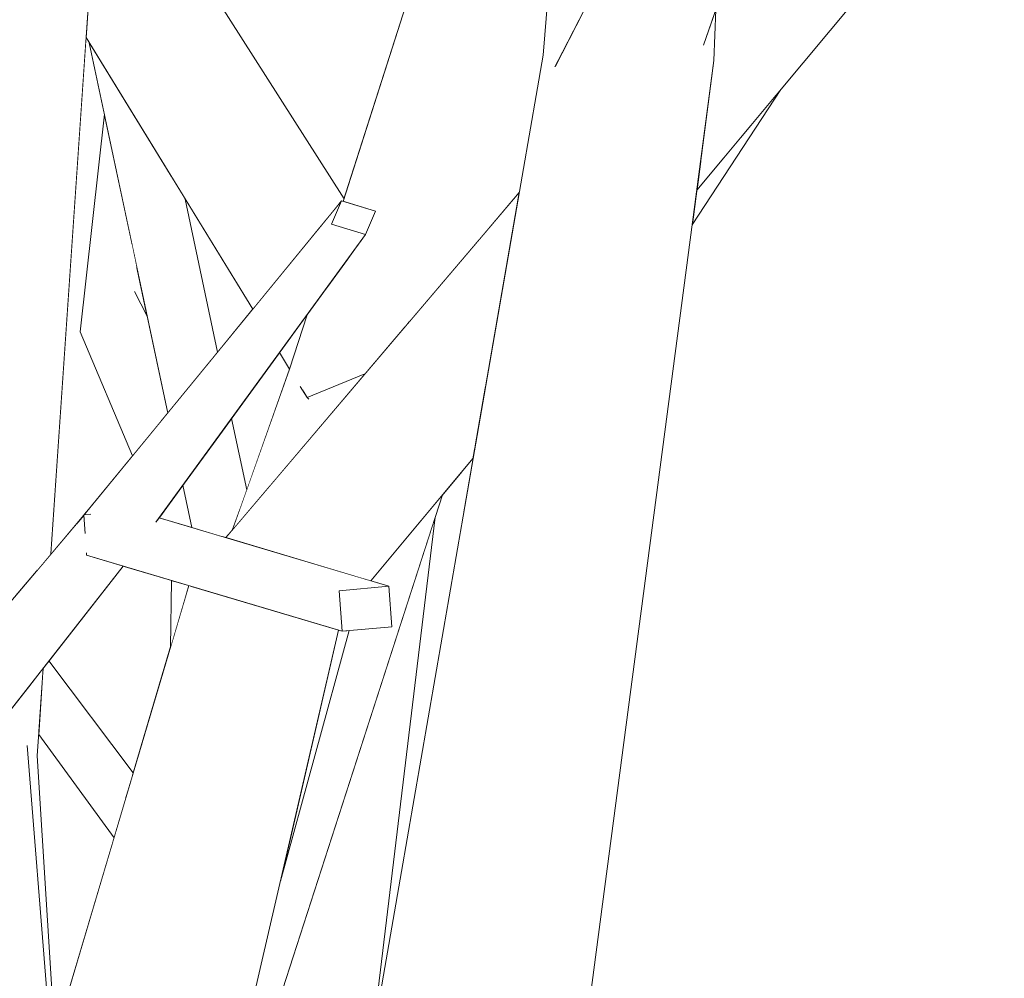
# Model space of a CAD drawing. Extents: x -289599 to -184549, y 66678 to 295474.
# Tile 158 of 256: x -266272 to -266200, y 71842 to 71912. Entities that reach past the tile are written whole.
import ezdxf

# ---------------------------------------------------------------- set-up
doc = ezdxf.new("R2010")
doc.units = 0
doc.header["$MEASUREMENT"] = 0
doc.linetypes.add('Wipeout_Contour', pattern=[1000, 0, -1000])
doc.layers.add('arch drzewa', color=8, linetype='Continuous')
doc.layers.add('Model Ściany', color=8, linetype='Continuous')
doc.layers.add('arch drzewa_Nr_Pióra__4', color=8, linetype='Continuous', lineweight=9)

msp = doc.modelspace()

# ---------------------------------------------------------------- wipeouts: each hides what was drawn before it
at = {"color": 254, "linetype": 'Wipeout_Contour', "lineweight": 0, "ltscale": 24228383.87041712}
msp.add_wipeout([(-266270.081, 72068.223), (-266269.038, 72055.645), (-266266.382, 72024.173), (-266265.955, 72022.754), (-266266.258, 72022.706), (-266262.787, 71981.575), (-266265.809, 71931.147), (-266266.093, 71926.964), (-266248.314, 71899.002), (-266236.397, 71936.364), (-266229.875, 71960.671), (-266230.444, 71965.486), (-266250.76, 71988.74), (-266248.817, 71991.241), (-266245.614, 71990.19), (-266231.448, 71973.975), (-266234.943, 72003.528), (-266238.974, 72031.464), (-266236.334, 72032.009), (-266235.136, 72031.464), (-266229.295, 72003.473), (-266225.628, 71978.538), (-266220.89, 71989.618), (-266215.885, 72001.432), (-266209.045, 72055.823), (-266212.625, 72076.669), (-266212.14, 72077.476), (-266209.233, 72077.659), (-266203.992, 72054.838), (-266205.236, 72041.249), (-266205.154, 72041.197), (-266205.501, 72038.349), (-266206.565, 72026.724), (-266199.599, 72057.89), (-266195.911, 72068.484), (-266199.225, 72078.12), (-266199.461, 72078.811), (-266196.694, 72079.421), (-266194.207, 72073.378), (-266187.792, 72091.805), (-266184.681, 72091.737), (-266182.896, 72090.789), (-266190.984, 72065.542), (-266184.246, 72049.164), (-266184.414, 72046.601), (-266187.518, 72034.162), (-266189.477, 72025.184), (-266168.326, 72049.893), (-266166.301, 72051.008), (-266163.271, 72049.029), (-266182.995, 72024.32), (-266156.806, 72033.854), (-266149.886, 72044.316), (-266149.886, 72268.538), (-266192.203, 72242.566), (-266215.773, 72194.421), (-266223.688, 72191.834), (-266223.539, 72164.823), (-266187.369, 72203.948), (-266184.507, 72201.918), (-266223.5, 72157.603), (-266223.487, 72155.316), (-266225.521, 72155.306), (-266225.9, 72154.875), (-266243.095, 72118.675), (-266223.636, 72129.328), (-266208.867, 72151.862), (-266205.174, 72150.822), (-266205.877, 72148.787), (-266219.542, 72124.202), (-266249.076, 72104.964), (-266249.741, 72105.101), (-266264.748, 72077.891), (-266264.693, 72077.644), (-266264.903, 72077.611)], dxfattribs=at).dxf.layer = 'Model Ściany'
at = {"color": 254, "linetype": 'Wipeout_Contour', "lineweight": 0, "ltscale": 1615211.110830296}
msp.add_wipeout([(-266270.763, 71858.236), (-266269.501, 71838.095), (-266268.521, 71840.854), (-266265.146, 71852.238), (-266270.658, 71859.784)], dxfattribs=at).dxf.layer = 'Model Ściany'

# ---------------------------------------------------------------- next in the draw order: wipeouts: each hides what was drawn before it
at = {"color": 254, "linetype": 'Wipeout_Contour', "lineweight": 0, "ltscale": 3230496.711964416}
msp.add_wipeout([(-266267.192, 71910.798), (-266269.76, 71873.007), (-266267.36, 71875.839), (-266267.363, 71875.885), (-266267.317, 71875.889), (-266267.132, 71876.108), (-266263.79, 71880.185), (-266267.618, 71889.258), (-266265.852, 71905.198), (-266266.958, 71910.418)], dxfattribs=at).dxf.layer = 'Model Ściany'
at = {"color": 254, "linetype": 'Wipeout_Contour', "lineweight": 0, "ltscale": 1615209.254802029}
msp.add_wipeout([(-266269.906, 71865.187), (-266263.74, 71856.982), (-266261.009, 71866.194), (-266260.948, 71871.073), (-266264.466, 71872.122)], dxfattribs=at).dxf.layer = 'Model Ściany'

# ---------------------------------------------------------------- next in the draw order: wipeouts: each hides what was drawn before it
at = {"color": 254, "linetype": 'Wipeout_Contour', "lineweight": 0, "ltscale": 1292217.888172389}
msp.add_wipeout([(-266267.611, 71930.161), (-266270.135, 71872.564), (-266269.76, 71873.007), (-266265.809, 71931.147)], dxfattribs=at).dxf.layer = 'arch drzewa'
at = {"color": 254, "linetype": 'Wipeout_Contour', "lineweight": 0, "ltscale": 1292173.767367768}
msp.add_wipeout([(-266271.491, 71858.998), (-266269.762, 71837.362), (-266269.501, 71838.095), (-266270.763, 71858.236)], dxfattribs=at).dxf.layer = 'arch drzewa'
at = {"color": 254, "linetype": 'Wipeout_Contour', "lineweight": 0, "ltscale": 6782588.888371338}
msp.add_wipeout([(-266258.25, 71759.362), (-266261.378, 71741.945), (-266254.762, 71712.329), (-266252.761, 71713.077), (-266251.158, 71712.508), (-266212.188, 71769.867), (-266213.897, 71777.653), (-266214.233, 71780.207), (-266210.442, 71780.618), (-266207.978, 71775.503), (-266178.418, 71806.626), (-266151.461, 71844.795), (-266149.886, 71854.145), (-266149.886, 71964.948), (-266163.796, 71956.537), (-266202.203, 71923.951), (-266216.345, 71907.009), (-266222.836, 71897.106), (-266231.513, 71831.305), (-266234.194, 71829.662), (-266252.845, 71783.233)], dxfattribs=at).dxf.layer = 'Model Ściany'

# ---------------------------------------------------------------- next in the draw order: wipeouts: each hides what was drawn before it
at = {"color": 254, "linetype": 'Wipeout_Contour', "lineweight": 0, "ltscale": 969159.167309}
msp.add_wipeout([(-266270.794, 71871.787), (-266270.135, 71872.564), (-266267.611, 71930.161)], dxfattribs=at).dxf.layer = 'arch drzewa'
at = {"color": 254, "linetype": 'Wipeout_Contour', "lineweight": 0, "ltscale": 1938104.773629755}
msp.add_wipeout([(-266233.751, 71909.518), (-266237.248, 71827.79), (-266226.943, 71906.447), (-266226.951, 71906.456), (-266232.871, 71908.687), (-266232.66, 71909.1)], dxfattribs=at).dxf.layer = 'arch drzewa'
at = {"color": 254, "linetype": 'Wipeout_Contour', "lineweight": 0, "ltscale": 1615041.939313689}
msp.add_wipeout([(-266222.836, 71897.106), (-266216.345, 71907.009), (-266222.387, 71899.771), (-266222.515, 71899.538), (-266222.614, 71898.786)], dxfattribs=at).dxf.layer = 'arch drzewa'
at = {"color": 254, "linetype": 'Wipeout_Contour', "lineweight": 0, "ltscale": 969061.979795}
msp.add_wipeout([(-266238.87, 71880.024), (-266239.707, 71879.02), (-266239.572, 71875.978)], dxfattribs=at).dxf.layer = 'arch drzewa'
at = {"color": 254, "linetype": 'Wipeout_Contour', "lineweight": 0, "ltscale": 969122.12589}
msp.add_wipeout([(-266260.099, 71878.049), (-266261.838, 71875.66), (-266259.442, 71874.946)], dxfattribs=at).dxf.layer = 'arch drzewa'
at = {"color": 254, "linetype": 'Wipeout_Contour', "lineweight": 0, "ltscale": 969116.216761}
msp.add_wipeout([(-266260.079, 71870.814), (-266259.849, 71870.11), (-266259.676, 71870.694)], dxfattribs=at).dxf.layer = 'arch drzewa'
at = {"color": 254, "linetype": 'Wipeout_Contour', "lineweight": 0, "ltscale": 1615234.142906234}
msp.add_wipeout([(-266280.957, 71851.1), (-266275.338, 71821.669), (-266269.762, 71837.362), (-266271.491, 71858.998), (-266274.754, 71859.007)], dxfattribs=at).dxf.layer = 'arch drzewa'
at = {"color": 254, "linetype": 'Wipeout_Contour', "lineweight": 0, "ltscale": 969125.339562}
msp.add_wipeout([(-266254.99, 71890.922), (-266259.942, 71898.988), (-266257.567, 71887.779)], dxfattribs=at).dxf.layer = 'Model Ściany'
at = {"color": 254, "linetype": 'Wipeout_Contour', "lineweight": 0, "ltscale": 1615102.692316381}
msp.add_wipeout([(-266254.512, 71835.896), (-266257.183, 71809.876), (-266247.203, 71832.006), (-266246.291, 71837.258), (-266241.638, 71875.701)], dxfattribs=at).dxf.layer = 'Model Ściany'

# ---------------------------------------------------------------- next in the draw order: wipeouts: each hides what was drawn before it
at = {"color": 254, "linetype": 'Wipeout_Contour', "lineweight": 0, "ltscale": 1292231.042623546}
msp.add_wipeout([(-266267.611, 71930.161), (-266276.861, 71930.266), (-266272.319, 71869.986), (-266270.794, 71871.787)], dxfattribs=at).dxf.layer = 'arch drzewa'
at = {"color": 254, "linetype": 'Wipeout_Contour', "lineweight": 0, "ltscale": 969028.349415}
msp.add_wipeout([(-266222.515, 71899.538), (-266222.387, 71899.771), (-266222.503, 71899.632)], dxfattribs=at).dxf.layer = 'arch drzewa'
at = {"color": 254, "linetype": 'Wipeout_Contour', "lineweight": 0, "ltscale": 1292147.159821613}
msp.add_wipeout([(-266257.309, 71874.31), (-266256.958, 71874.206), (-266256.511, 71874.732), (-266256.833, 71874.633)], dxfattribs=at).dxf.layer = 'arch drzewa'
at = {"color": 254, "linetype": 'Wipeout_Contour', "lineweight": 0, "ltscale": 1292156.16438724}
msp.add_wipeout([(-266260.948, 71871.073), (-266261.009, 71866.194), (-266259.849, 71870.11), (-266260.079, 71870.814)], dxfattribs=at).dxf.layer = 'arch drzewa'
at = {"color": 254, "linetype": 'Wipeout_Contour', "lineweight": 0, "ltscale": 1292102.344977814}
msp.add_wipeout([(-266248.663, 71870.313), (-266248.456, 71867.351), (-266244.819, 71867.688), (-266245.026, 71870.65)], dxfattribs=at).dxf.layer = 'arch drzewa'
at = {"color": 254, "linetype": 'Wipeout_Contour', "lineweight": 0, "ltscale": 969141.333997}
msp.add_wipeout([(-266270.763, 71858.236), (-266270.327, 71864.65), (-266270.491, 71864.441)], dxfattribs=at).dxf.layer = 'arch drzewa'
at = {"color": 254, "linetype": 'Wipeout_Contour', "lineweight": 0, "ltscale": 1292146.406940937}
msp.add_wipeout([(-266256.541, 71882.936), (-266255.43, 71877.696), (-266252.293, 71886.527), (-266253.04, 71887.744)], dxfattribs=at).dxf.layer = 'Model Ściany'

# ---------------------------------------------------------------- next in the draw order: wipeouts: each hides what was drawn before it
at = {"color": 254, "linetype": 'Wipeout_Contour', "lineweight": 0, "ltscale": 1938071.498071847}
msp.add_wipeout([(-266226.915, 71906.414), (-266231.513, 71831.305), (-266221.249, 71909.138), (-266224.212, 71907.956), (-266226.293, 71905.66), (-266226.403, 71905.822)], dxfattribs=at).dxf.layer = 'arch drzewa'
at = {"color": 254, "linetype": 'Wipeout_Contour', "lineweight": 0, "ltscale": 1615232.218531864}
msp.add_wipeout([(-266267.618, 71889.258), (-266261.715, 71882.718), (-266261.217, 71883.325), (-266262.721, 71890.422), (-266263.638, 71892.215)], dxfattribs=at).dxf.layer = 'arch drzewa'
at = {"color": 254, "linetype": 'Wipeout_Contour', "lineweight": 0, "ltscale": 1292149.843313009}
msp.add_wipeout([(-266256.541, 71882.936), (-266257.072, 71882.206), (-266255.86, 71876.487), (-266255.43, 71877.696)], dxfattribs=at).dxf.layer = 'arch drzewa'
at = {"color": 254, "linetype": 'Wipeout_Contour', "lineweight": 0, "ltscale": 1292147.016873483}
msp.add_wipeout([(-266256.833, 71874.633), (-266256.511, 71874.732), (-266256.464, 71874.788), (-266256.458, 71874.804)], dxfattribs=at).dxf.layer = 'arch drzewa'
at = {"color": 254, "linetype": 'Wipeout_Contour', "lineweight": 0, "ltscale": 1292188.788697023}
msp.add_wipeout([(-266271.491, 71858.998), (-266270.763, 71858.236), (-266270.491, 71864.441), (-266271.247, 71863.478)], dxfattribs=at).dxf.layer = 'arch drzewa'

# ---------------------------------------------------------------- next in the draw order: wipeouts: each hides what was drawn before it
at = {"color": 254, "linetype": 'Wipeout_Contour', "lineweight": 0, "ltscale": 969033.910945}
msp.add_wipeout([(-266221.114, 71912.835), (-266221.383, 71912.06), (-266221.249, 71909.138)], dxfattribs=at).dxf.layer = 'arch drzewa'
at = {"color": 254, "linetype": 'Wipeout_Contour', "lineweight": 0, "ltscale": 1292174.812197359}
msp.add_wipeout([(-266259.942, 71898.988), (-266260.99, 71900.695), (-266258.112, 71887.114), (-266257.567, 71887.779)], dxfattribs=at).dxf.layer = 'arch drzewa'
at = {"color": 254, "linetype": 'Wipeout_Contour', "lineweight": 0, "ltscale": 969141.676941}
msp.add_wipeout([(-266263.513, 71894.158), (-266263.638, 71892.215), (-266262.721, 71890.422)], dxfattribs=at).dxf.layer = 'arch drzewa'
at = {"color": 254, "linetype": 'Wipeout_Contour', "lineweight": 0, "ltscale": 969139.222149}
msp.add_wipeout([(-266267.618, 71889.258), (-266263.79, 71880.185), (-266261.715, 71882.718)], dxfattribs=at).dxf.layer = 'arch drzewa'
at = {"color": 254, "linetype": 'Wipeout_Contour', "lineweight": 0, "ltscale": 2261265.797197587}
msp.add_wipeout([(-266257.072, 71882.206), (-266260.099, 71878.049), (-266259.442, 71874.946), (-266257.309, 71874.31), (-266256.833, 71874.633), (-266256.458, 71874.804), (-266255.86, 71876.487)], dxfattribs=at).dxf.layer = 'arch drzewa'
at = {"color": 254, "linetype": 'Wipeout_Contour', "lineweight": 0, "ltscale": 1292172.617339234}
msp.add_wipeout([(-266269.906, 71865.187), (-266270.135, 71864.896), (-266263.812, 71856.738), (-266263.74, 71856.982)], dxfattribs=at).dxf.layer = 'arch drzewa'
at = {"color": 254, "linetype": 'Wipeout_Contour', "lineweight": 0, "ltscale": 969143.563473}
msp.add_wipeout([(-266271.247, 71863.478), (-266271.778, 71862.801), (-266271.491, 71858.998)], dxfattribs=at).dxf.layer = 'arch drzewa'

# ---------------------------------------------------------------- next in the draw order: wipeouts: each hides what was drawn before it
at = {"color": 254, "linetype": 'Wipeout_Contour', "lineweight": 0, "ltscale": 1615060.069375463}
msp.add_wipeout([(-266222.069, 71910.226), (-266224.212, 71907.956), (-266221.249, 71909.138), (-266221.383, 71912.06), (-266222.006, 71910.269)], dxfattribs=at).dxf.layer = 'arch drzewa'
at = {"color": 254, "linetype": 'Wipeout_Contour', "lineweight": 0, "ltscale": 969144.609261}
msp.add_wipeout([(-266263.513, 71894.158), (-266263.862, 71895.807), (-266263.638, 71892.215)], dxfattribs=at).dxf.layer = 'arch drzewa'
at = {"color": 254, "linetype": 'Wipeout_Contour', "lineweight": 0, "ltscale": 1615219.858899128}
msp.add_wipeout([(-266270.327, 71864.65), (-266270.357, 71864.218), (-266264.086, 71855.814), (-266263.812, 71856.738), (-266270.135, 71864.896)], dxfattribs=at).dxf.layer = 'arch drzewa'
at = {"color": 254, "linetype": 'Wipeout_Contour', "lineweight": 0, "ltscale": 969146.017993}
msp.add_wipeout([(-266271.778, 71862.801), (-266274.754, 71859.007), (-266271.491, 71858.998)], dxfattribs=at).dxf.layer = 'arch drzewa'

# ---------------------------------------------------------------- next in the draw order: wipeouts: each hides what was drawn before it
at = {"color": 254, "linetype": 'Wipeout_Contour', "lineweight": 0, "ltscale": 1292060.768290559}
msp.add_wipeout([(-266225.446, 71923.224), (-266226.403, 71905.822), (-266226.293, 71905.66), (-266221.393, 71920.242)], dxfattribs=at).dxf.layer = 'arch drzewa'
at = {"color": 254, "linetype": 'Wipeout_Contour', "lineweight": 0, "ltscale": 1292200.520676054}
msp.add_wipeout([(-266267.618, 71889.258), (-266263.638, 71892.215), (-266263.862, 71895.807), (-266265.852, 71905.198)], dxfattribs=at).dxf.layer = 'arch drzewa'
at = {"color": 254, "linetype": 'Wipeout_Contour', "lineweight": 0, "ltscale": 1292172.639105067}
msp.add_wipeout([(-266270.357, 71864.218), (-266270.463, 71862.651), (-266264.296, 71855.107), (-266264.086, 71855.814)], dxfattribs=at).dxf.layer = 'arch drzewa'

# ---------------------------------------------------------------- next in the draw order: wipeouts: each hides what was drawn before it
at = {"color": 254, "linetype": 'Wipeout_Contour', "lineweight": 0, "ltscale": 1292046.857397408}
msp.add_wipeout([(-266221.393, 71920.242), (-266222.069, 71910.226), (-266222.006, 71910.269), (-266217.494, 71923.238)], dxfattribs=at).dxf.layer = 'arch drzewa'
at = {"color": 254, "linetype": 'Wipeout_Contour', "lineweight": 0, "ltscale": 1292187.002494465}
msp.add_wipeout([(-266266.958, 71910.418), (-266261.217, 71883.325), (-266258.112, 71887.114), (-266260.99, 71900.695)], dxfattribs=at).dxf.layer = 'arch drzewa'
at = {"color": 254, "linetype": 'Wipeout_Contour', "lineweight": 0, "ltscale": 1292171.930442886}
msp.add_wipeout([(-266270.463, 71862.651), (-266270.658, 71859.784), (-266265.146, 71852.238), (-266264.296, 71855.107)], dxfattribs=at).dxf.layer = 'arch drzewa'

# ---------------------------------------------------------------- next in the draw order: wipeouts: each hides what was drawn before it
at = {"color": 254, "linetype": 'Wipeout_Contour', "lineweight": 0, "ltscale": 1292151.371177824}
msp.add_wipeout([(-266262.352, 71875.355), (-266262.059, 71875.357), (-266246.747, 71896.387), (-266249.236, 71897.14)], dxfattribs=at).dxf.layer = 'arch drzewa'
at = {"color": 254, "linetype": 'Wipeout_Contour', "lineweight": 0, "ltscale": 1938299.447448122}
msp.add_wipeout([(-266267.323, 71873.812), (-266301.963, 71824.322), (-266264.466, 71872.122), (-266267.156, 71872.923), (-266267.16, 71872.988), (-266266.825, 71873.705)], dxfattribs=at).dxf.layer = 'arch drzewa'

# ---------------------------------------------------------------- next in the draw order: wipeouts: each hides what was drawn before it
at = {"color": 254, "linetype": 'Wipeout_Contour', "lineweight": 0, "ltscale": 969187.819293}
msp.add_wipeout([(-266307.402, 71824.371), (-266301.963, 71824.322), (-266267.323, 71873.812)], dxfattribs=at).dxf.layer = 'arch drzewa'

# ---------------------------------------------------------------- next in the draw order: wipeouts: each hides what was drawn before it
at = {"color": 254, "linetype": 'Wipeout_Contour', "lineweight": 0, "ltscale": 1615262.925485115}
msp.add_wipeout([(-266267.358, 71875.817), (-266307.402, 71824.371), (-266267.323, 71873.812), (-266267.254, 71874.646), (-266267.275, 71874.633)], dxfattribs=at).dxf.layer = 'arch drzewa'

# ---------------------------------------------------------------- next in the draw order: wipeouts: each hides what was drawn before it
at = {"color": 254, "linetype": 'Wipeout_Contour', "lineweight": 0, "ltscale": 969141.653203}
msp.add_wipeout([(-266267.301, 71875.89), (-266267.149, 71875.905), (-266267.132, 71876.108)], dxfattribs=at).dxf.layer = 'arch drzewa'

# ---------------------------------------------------------------- next in the draw order: wipeouts: each hides what was drawn before it
at = {"color": 254, "linetype": 'Wipeout_Contour', "lineweight": 0, "ltscale": 1292242.488390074}
msp.add_wipeout([(-266307.509, 71828.458), (-266307.402, 71824.371), (-266267.358, 71875.817), (-266267.36, 71875.839)], dxfattribs=at).dxf.layer = 'arch drzewa'

# ---------------------------------------------------------------- next in the draw order: wipeouts: each hides what was drawn before it
at = {"color": 254, "linetype": 'Wipeout_Contour', "lineweight": 0, "ltscale": 969141.011301}
msp.add_wipeout([(-266267.318, 71875.889), (-266267.301, 71875.89), (-266267.132, 71876.108)], dxfattribs=at).dxf.layer = 'arch drzewa'

# ---------------------------------------------------------------- next in the draw order: wipeouts: each hides what was drawn before it
at = {"color": 254, "linetype": 'Wipeout_Contour', "lineweight": 0, "ltscale": 1615214.066882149}
msp.add_wipeout([(-266267.323, 71873.812), (-266266.825, 71873.705), (-266265.509, 71875.332), (-266262.352, 71875.355), (-266249.236, 71897.14)], dxfattribs=at).dxf.layer = 'arch drzewa'

# ---------------------------------------------------------------- next in the draw order: wipeouts: each hides what was drawn before it
at = {"color": 254, "linetype": 'Wipeout_Contour', "lineweight": 0, "ltscale": 969116.812905}
msp.add_wipeout([(-266267.323, 71873.812), (-266249.236, 71897.14), (-266248.498, 71898.844)], dxfattribs=at).dxf.layer = 'arch drzewa'

# ---------------------------------------------------------------- next in the draw order: wipeouts: each hides what was drawn before it
at = {"color": 254, "linetype": 'Wipeout_Contour', "lineweight": 0, "ltscale": 2261312.656735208}
msp.add_wipeout([(-266267.323, 71873.812), (-266248.498, 71898.844), (-266267.132, 71876.108), (-266267.149, 71875.905), (-266266.871, 71875.93), (-266266.484, 71875.623), (-266267.254, 71874.646)], dxfattribs=at).dxf.layer = 'arch drzewa'

# ---------------------------------------------------------------- next in the draw order: linework, layer by layer
at = {"layer": 'arch drzewa_Nr_Pióra__4', "linetype": 'Continuous'}
msp.add_line((-266263.79, 71880.185), (-266267.618, 71889.258), dxfattribs=at)

# ---------------------------------------------------------------- next in the draw order: wipeouts: each hides what was drawn before it
at = {"color": 254, "linetype": 'Wipeout_Contour', "lineweight": 0, "ltscale": 1292133.884887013}
msp.add_wipeout([(-266246.008, 71898.091), (-266248.498, 71898.844), (-266249.236, 71897.14), (-266246.747, 71896.387)], dxfattribs=at).dxf.layer = 'arch drzewa'
at = {"color": 254, "linetype": 'Wipeout_Contour', "lineweight": 0, "ltscale": 969140.564842}
msp.add_wipeout([(-266266.871, 71875.93), (-266267.363, 71875.885), (-266266.484, 71875.623)], dxfattribs=at).dxf.layer = 'arch drzewa'
at = {"color": 254, "linetype": 'Wipeout_Contour', "lineweight": 0, "ltscale": 1615181.078772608}
msp.add_wipeout([(-266262.059, 71875.357), (-266265.509, 71875.332), (-266248.663, 71870.313), (-266245.026, 71870.65), (-266261.838, 71875.66)], dxfattribs=at).dxf.layer = 'arch drzewa'

# ---------------------------------------------------------------- next in the draw order: wipeouts: each hides what was drawn before it
at = {"color": 254, "linetype": 'Wipeout_Contour', "lineweight": 0, "ltscale": 1615104.631000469}
msp.add_wipeout([(-266241.638, 71875.701), (-266246.291, 71837.259), (-266239.572, 71875.978), (-266239.707, 71879.02), (-266241.106, 71877.345)], dxfattribs=at).dxf.layer = 'arch drzewa'
at = {"color": 254, "linetype": 'Wipeout_Contour', "lineweight": 0, "ltscale": 1292186.549916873}
msp.add_wipeout([(-266267.363, 71875.885), (-266267.275, 71874.633), (-266267.254, 71874.646), (-266266.484, 71875.623)], dxfattribs=at).dxf.layer = 'arch drzewa'

# ---------------------------------------------------------------- next in the draw order: linework, layer by layer
at = {"layer": 'arch drzewa_Nr_Pióra__4', "linetype": 'Continuous'}
for p, q in [((-266267.318, 71875.889), (-266267.132, 71876.108)), ((-266267.363, 71875.885), (-266266.845, 71875.933))]:
    msp.add_line(p, q, dxfattribs=at)

# ---------------------------------------------------------------- next in the draw order: wipeouts: each hides what was drawn before it
at = {"color": 254, "linetype": 'Wipeout_Contour', "lineweight": 0, "ltscale": 2261077.22924439}
msp.add_wipeout([(-266233.751, 71909.518), (-266247.432, 71830.683), (-266240.238, 71828.639), (-266237.741, 71829.575), (-266237.91, 71829.002), (-266238.136, 71828.042), (-266237.248, 71827.79)], dxfattribs=at).dxf.layer = 'arch drzewa'
at = {"color": 254, "linetype": 'Wipeout_Contour', "lineweight": 0, "ltscale": 1938238.122776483}
msp.add_wipeout([(-266267.16, 71872.988), (-266267.156, 71872.923), (-266248.456, 71867.351), (-266248.663, 71870.313), (-266265.509, 71875.332), (-266266.825, 71873.705)], dxfattribs=at).dxf.layer = 'arch drzewa'

# ---------------------------------------------------------------- next in the draw order: linework, layer by layer
at = {"layer": 'arch drzewa_Nr_Pióra__4', "linetype": 'Continuous'}
for p, q in [((-266267.266, 71874.5), (-266267.363, 71875.885)), ((-266267.156, 71872.923), (-266267.167, 71873.09))]:
    msp.add_line(p, q, dxfattribs=at)

# ---------------------------------------------------------------- next in the draw order: wipeouts: each hides what was drawn before it
at = {"color": 254, "linetype": 'Wipeout_Contour', "lineweight": 0, "ltscale": 1938141.383063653}
msp.add_wipeout([(-266233.751, 71909.518), (-266232.66, 71909.1), (-266231.387, 71911.593), (-266227.214, 71919.762), (-266227.814, 71943.244), (-266229.636, 71958.652)], dxfattribs=at).dxf.layer = 'arch drzewa'
at = {"color": 254, "linetype": 'Wipeout_Contour', "lineweight": 0, "ltscale": 1292039.533620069}
msp.add_wipeout([(-266237.248, 71827.79), (-266231.513, 71831.305), (-266226.915, 71906.414), (-266226.943, 71906.453)], dxfattribs=at).dxf.layer = 'arch drzewa'
at = {"color": 254, "linetype": 'Wipeout_Contour', "lineweight": 0, "ltscale": 1292092.84238367}
msp.add_wipeout([(-266238.736, 71880.792), (-266246.401, 71871.06), (-266246.362, 71871.048), (-266238.87, 71880.024)], dxfattribs=at).dxf.layer = 'arch drzewa'
at = {"color": 254, "linetype": 'Wipeout_Contour', "lineweight": 0, "ltscale": 1292108.021469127}
msp.add_wipeout([(-266248.729, 71867.432), (-266252.972, 71849.051), (-266247.945, 71867.398), (-266248.456, 71867.351)], dxfattribs=at).dxf.layer = 'arch drzewa'

# ---------------------------------------------------------------- next in the draw order: wipeouts: each hides what was drawn before it
at = {"color": 254, "linetype": 'Wipeout_Contour', "lineweight": 0, "ltscale": 1938102.653921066}
msp.add_wipeout([(-266225.446, 71923.224), (-266232.871, 71908.687), (-266226.951, 71906.456), (-266226.943, 71906.447), (-266226.915, 71906.414), (-266226.403, 71905.822)], dxfattribs=at).dxf.layer = 'arch drzewa'
at = {"color": 254, "linetype": 'Wipeout_Contour', "lineweight": 0, "ltscale": 1292093.019884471}
msp.add_wipeout([(-266238.726, 71880.853), (-266246.439, 71871.071), (-266246.401, 71871.06), (-266238.736, 71880.792)], dxfattribs=at).dxf.layer = 'arch drzewa'
at = {"color": 254, "linetype": 'Wipeout_Contour', "lineweight": 0, "ltscale": 969091.157057}
msp.add_wipeout([(-266263.868, 71801.858), (-266248.729, 71867.432), (-266259.565, 71870.661)], dxfattribs=at).dxf.layer = 'arch drzewa'

# ---------------------------------------------------------------- next in the draw order: wipeouts: each hides what was drawn before it
at = {"color": 254, "linetype": 'Wipeout_Contour', "lineweight": 0, "ltscale": 1292053.650380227}
msp.add_wipeout([(-266221.393, 71920.242), (-266226.293, 71905.66), (-266224.212, 71907.956), (-266222.069, 71910.226)], dxfattribs=at).dxf.layer = 'arch drzewa'
at = {"color": 254, "linetype": 'Wipeout_Contour', "lineweight": 0, "ltscale": 1292093.65697511}
msp.add_wipeout([(-266237.954, 71885.302), (-266246.795, 71871.177), (-266246.439, 71871.071), (-266238.726, 71880.853)], dxfattribs=at).dxf.layer = 'arch drzewa'
at = {"color": 254, "linetype": 'Wipeout_Contour', "lineweight": 0, "ltscale": 1292144.740693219}
msp.add_wipeout([(-266259.676, 71870.694), (-266279.322, 71804.419), (-266263.868, 71801.858), (-266259.565, 71870.661)], dxfattribs=at).dxf.layer = 'arch drzewa'

# ---------------------------------------------------------------- next in the draw order: linework, layer by layer
at = {"layer": 'arch drzewa_Nr_Pióra__4', "linetype": 'Continuous'}
for p, q in [((-266307.509, 71828.458), (-266267.36, 71875.839)), ((-266301.963, 71824.322), (-266264.466, 71872.122)), ((-266261.009, 71866.194), (-266260.948, 71871.073)), ((-266263.74, 71856.982), (-266269.906, 71865.187)), ((-266270.763, 71858.236), (-266270.327, 71864.65)), ((-266265.146, 71852.238), (-266270.658, 71859.784)), ((-266269.762, 71837.362), (-266271.491, 71858.998)), ((-266269.501, 71838.095), (-266270.763, 71858.236))]:
    msp.add_line(p, q, dxfattribs=at)

# ---------------------------------------------------------------- next in the draw order: wipeouts: each hides what was drawn before it
at = {"color": 254, "linetype": 'Wipeout_Contour', "lineweight": 0, "ltscale": 1292013.418120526}
msp.add_wipeout([(-266222.222, 71901.758), (-266222.503, 71899.632), (-266202.203, 71923.951), (-266204.292, 71924.524)], dxfattribs=at).dxf.layer = 'arch drzewa'
at = {"color": 254, "linetype": 'Wipeout_Contour', "lineweight": 0, "ltscale": 1615128.902316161}
msp.add_wipeout([(-266235.495, 71899.473), (-266256.958, 71874.206), (-266246.795, 71871.177), (-266237.954, 71885.302), (-266236.078, 71896.11)], dxfattribs=at).dxf.layer = 'arch drzewa'

# ---------------------------------------------------------------- next in the draw order: wipeouts: each hides what was drawn before it
at = {"color": 254, "linetype": 'Wipeout_Contour', "lineweight": 0, "ltscale": 1615128.540251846}
msp.add_wipeout([(-266238.405, 71896.046), (-266235.495, 71899.473), (-266233.751, 71909.518), (-266231.552, 71935.776), (-266236.397, 71936.364)], dxfattribs=at).dxf.layer = 'arch drzewa'
at = {"color": 254, "linetype": 'Wipeout_Contour', "lineweight": 0, "ltscale": 969017.217642}
msp.add_wipeout([(-266222.222, 71901.758), (-266204.292, 71924.524), (-266222.218, 71901.788)], dxfattribs=at).dxf.layer = 'arch drzewa'
at = {"color": 254, "linetype": 'Wipeout_Contour', "lineweight": 0, "ltscale": 2584264.940897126}
msp.add_wipeout([(-266252.292, 71886.53), (-266253.846, 71877.869), (-266247.349, 71885.518), (-266247.74, 71885.598), (-266250.928, 71884.371), (-266251.019, 71884.452), (-266251.368, 71885.021), (-266249.673, 71885.994)], dxfattribs=at).dxf.layer = 'arch drzewa'
at = {"color": 254, "linetype": 'Wipeout_Contour', "lineweight": 0, "ltscale": 2261175.935057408}
msp.add_wipeout([(-266252.972, 71849.051), (-266259.745, 71819.716), (-266241.106, 71877.345), (-266246.362, 71871.048), (-266245.026, 71870.65), (-266244.819, 71867.688), (-266247.945, 71867.398)], dxfattribs=at).dxf.layer = 'arch drzewa'

# ---------------------------------------------------------------- next in the draw order: linework, layer by layer
at = {"layer": 'arch drzewa_Nr_Pióra__4', "linetype": 'Continuous'}
for p, q in [((-266233.751, 71909.518), (-266229.636, 71958.652)), ((-266232.888, 71908.655), (-266225.446, 71923.224)), ((-266246.362, 71871.048), (-266238.87, 71880.024)), ((-266259.442, 71874.946), (-266260.099, 71878.049)), ((-266246.291, 71837.259), (-266241.638, 71875.701)), ((-266267.156, 71872.923), (-266248.456, 71867.351)), ((-266279.322, 71804.419), (-266259.676, 71870.694)), ((-266248.663, 71870.313), (-266245.026, 71870.65)), ((-266248.456, 71867.351), (-266248.663, 71870.313)), ((-266245.026, 71870.65), (-266244.819, 71867.688)), ((-266263.868, 71801.858), (-266248.729, 71867.432)), ((-266252.972, 71849.051), (-266247.945, 71867.398)), ((-266244.819, 71867.688), (-266248.456, 71867.351))]:
    msp.add_line(p, q, dxfattribs=at)

# ---------------------------------------------------------------- next in the draw order: wipeouts: each hides what was drawn before it
at = {"color": 254, "linetype": 'Wipeout_Contour', "lineweight": 0, "ltscale": 2261214.20210748}
msp.add_wipeout([(-266236.397, 71936.364), (-266248.376, 71898.807), (-266246.008, 71898.091), (-266246.747, 71896.387), (-266247.34, 71895.572), (-266243.548, 71889.992), (-266238.405, 71896.046)], dxfattribs=at).dxf.layer = 'arch drzewa'
at = {"color": 254, "linetype": 'Wipeout_Contour', "lineweight": 0, "ltscale": 2907046.904035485}
msp.add_wipeout([(-266221.249, 71909.138), (-266222.218, 71901.788), (-266204.292, 71924.524), (-266206.187, 71925.531), (-266206.275, 71925.325), (-266211.256, 71924.705), (-266211.402, 71925.132), (-266211.525, 71927.524), (-266221.138, 71912.166)], dxfattribs=at).dxf.layer = 'arch drzewa'
at = {"color": 254, "linetype": 'Wipeout_Contour', "lineweight": 0, "ltscale": 969106.424095}
msp.add_wipeout([(-266256.464, 71874.788), (-266253.846, 71877.869), (-266252.292, 71886.53)], dxfattribs=at).dxf.layer = 'arch drzewa'
at = {"color": 254, "linetype": 'Wipeout_Contour', "lineweight": 0, "ltscale": 969091.015659}
msp.add_wipeout([(-266247.74, 71885.598), (-266247.349, 71885.518), (-266247.118, 71885.79)], dxfattribs=at).dxf.layer = 'arch drzewa'

# ---------------------------------------------------------------- next in the draw order: linework, layer by layer
at = {"layer": 'arch drzewa_Nr_Pióra__4', "linetype": 'Continuous'}
for p, q in [((-266222.503, 71899.632), (-266202.203, 71923.951)), ((-266222.014, 71910.246), (-266217.494, 71923.238)), ((-266221.249, 71909.138), (-266221.114, 71912.835)), ((-266231.513, 71831.305), (-266221.249, 71909.138)), ((-266222.836, 71897.106), (-266216.345, 71907.009)), ((-266246.008, 71898.091), (-266246.747, 71896.387)), ((-266255.43, 71877.696), (-266256.541, 71882.936)), ((-266259.745, 71819.716), (-266241.106, 71877.345)), ((-266261.838, 71875.66), (-266245.026, 71870.65))]:
    msp.add_line(p, q, dxfattribs=at)

# ---------------------------------------------------------------- next in the draw order: wipeouts: each hides what was drawn before it
at = {"color": 254, "linetype": 'Wipeout_Contour', "lineweight": 0, "ltscale": 1938255.760565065}
msp.add_wipeout([(-266266.254, 71924.6), (-266248.65, 71898.658), (-266248.498, 71898.844), (-266248.376, 71898.807), (-266248.314, 71899.002), (-266266.093, 71926.964)], dxfattribs=at).dxf.layer = 'arch drzewa'
at = {"color": 254, "linetype": 'Wipeout_Contour', "lineweight": 0, "ltscale": 1292120.781449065}
msp.add_wipeout([(-266247.34, 71895.572), (-266247.387, 71895.508), (-266243.661, 71889.859), (-266243.548, 71889.992)], dxfattribs=at).dxf.layer = 'arch drzewa'
at = {"color": 254, "linetype": 'Wipeout_Contour', "lineweight": 0, "ltscale": 1292137.291510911}
msp.add_wipeout([(-266252.292, 71886.53), (-266249.673, 71885.994), (-266249.509, 71892.594), (-266251.019, 71890.519)], dxfattribs=at).dxf.layer = 'arch drzewa'

# ---------------------------------------------------------------- next in the draw order: wipeouts: each hides what was drawn before it
at = {"color": 254, "linetype": 'Wipeout_Contour', "lineweight": 0, "ltscale": 1292185.974876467}
msp.add_wipeout([(-266266.284, 71924.159), (-266249.101, 71898.108), (-266248.65, 71898.658), (-266266.254, 71924.6)], dxfattribs=at).dxf.layer = 'arch drzewa'
at = {"color": 254, "linetype": 'Wipeout_Contour', "lineweight": 0, "ltscale": 1292121.454828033}
msp.add_wipeout([(-266247.387, 71895.508), (-266247.978, 71894.695), (-266243.821, 71889.671), (-266243.661, 71889.859)], dxfattribs=at).dxf.layer = 'arch drzewa'
at = {"color": 254, "linetype": 'Wipeout_Contour', "lineweight": 0, "ltscale": 969106.41667}
msp.add_wipeout([(-266253.04, 71887.744), (-266252.292, 71886.527), (-266251.019, 71890.519)], dxfattribs=at).dxf.layer = 'arch drzewa'

# ---------------------------------------------------------------- next in the draw order: linework, layer by layer
at = {"layer": 'arch drzewa_Nr_Pióra__4', "linetype": 'Continuous'}
for p, q in [((-266248.376, 71898.807), (-266236.397, 71936.364)), ((-266248.498, 71898.844), (-266246.008, 71898.091)), ((-266252.293, 71886.527), (-266253.04, 71887.744)), ((-266256.464, 71874.788), (-266252.292, 71886.53))]:
    msp.add_line(p, q, dxfattribs=at)

# ---------------------------------------------------------------- next in the draw order: wipeouts: each hides what was drawn before it
at = {"color": 254, "linetype": 'Wipeout_Contour', "lineweight": 0, "ltscale": 1292185.492868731}
msp.add_wipeout([(-266266.744, 71917.377), (-266249.947, 71897.075), (-266249.101, 71898.108), (-266266.284, 71924.159)], dxfattribs=at).dxf.layer = 'arch drzewa'

# ---------------------------------------------------------------- next in the draw order: linework, layer by layer
at = {"layer": 'arch drzewa_Nr_Pióra__4', "linetype": 'Continuous'}
for p, q in [((-266249.236, 71897.14), (-266248.498, 71898.844)), ((-266246.747, 71896.387), (-266249.236, 71897.14))]:
    msp.add_line(p, q, dxfattribs=at)

# ---------------------------------------------------------------- next in the draw order: wipeouts: each hides what was drawn before it
at = {"color": 254, "linetype": 'Wipeout_Contour', "lineweight": 0, "ltscale": 1292186.843007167}
msp.add_wipeout([(-266266.744, 71917.377), (-266267.192, 71910.798), (-266254.99, 71890.922), (-266249.947, 71897.075)], dxfattribs=at).dxf.layer = 'arch drzewa'

# ---------------------------------------------------------------- next in the draw order: linework, layer by layer
at = {"layer": 'arch drzewa_Nr_Pióra__4', "linetype": 'Continuous'}
for p, q in [((-266269.76, 71873.007), (-266265.809, 71931.147)), ((-266248.314, 71899.002), (-266266.093, 71926.964)), ((-266254.99, 71890.922), (-266267.192, 71910.798)), ((-266261.217, 71883.325), (-266266.958, 71910.418)), ((-266267.618, 71889.258), (-266265.852, 71905.198)), ((-266257.567, 71887.779), (-266259.942, 71898.988)), ((-266262.721, 71890.422), (-266263.638, 71892.215))]:
    msp.add_line(p, q, dxfattribs=at)

# ---------------------------------------------------------------- next in the draw order: wipeouts: each hides what was drawn before it
at = {"color": 254, "linetype": 'Wipeout_Contour', "lineweight": 0, "ltscale": 2261223.887710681}
msp.add_wipeout([(-266251.368, 71885.021), (-266251.019, 71884.452), (-266246.782, 71886.185), (-266243.821, 71889.671), (-266247.978, 71894.695), (-266249.509, 71892.594), (-266249.673, 71885.994)], dxfattribs=at).dxf.layer = 'arch drzewa'

# ---------------------------------------------------------------- next in the draw order: wipeouts: each hides what was drawn before it
at = {"color": 254, "linetype": 'Wipeout_Contour', "lineweight": 0, "ltscale": 1615157.717280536}
msp.add_wipeout([(-266246.782, 71886.185), (-266251.019, 71884.452), (-266250.928, 71884.371), (-266247.74, 71885.598), (-266247.118, 71885.79)], dxfattribs=at).dxf.layer = 'arch drzewa'

# ---------------------------------------------------------------- next in the draw order: linework, layer by layer
at = {"layer": 'arch drzewa_Nr_Pióra__4', "linetype": 'Continuous'}
for p, q in [((-266247.432, 71830.683), (-266233.751, 71909.518)), ((-266256.958, 71874.206), (-266235.495, 71899.473)), ((-266267.132, 71876.108), (-266248.498, 71898.844)), ((-266262.077, 71875.333), (-266246.747, 71896.387)), ((-266252.292, 71886.53), (-266251.019, 71890.519)), ((-266246.782, 71886.185), (-266251.019, 71884.452)), ((-266251.019, 71884.452), (-266251.519, 71885.267)), ((-266251.019, 71884.452), (-266250.889, 71884.337))]:
    msp.add_line(p, q, dxfattribs=at)

doc.saveas('drawing.dxf')
